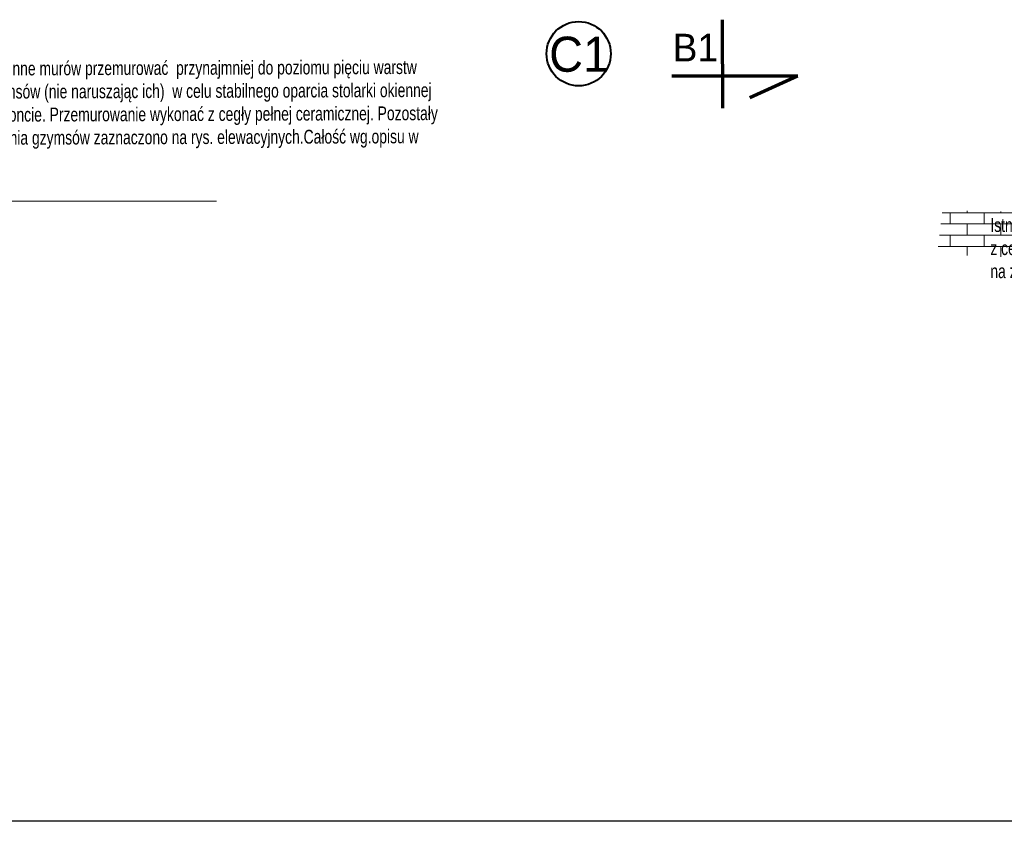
# Model space of a CAD drawing. Header units: millimetres. Extents: x 5545 to 136433, y -146986 to -36607.
# Tile 145 of 159: x 36016 to 36905, y -49057 to -48333. Entities that reach past the tile are written whole.
import ezdxf

# ---------------------------------------------------------------- set-up
doc = ezdxf.new("R2010")
doc.units = ezdxf.units.MM
doc.header["$LTSCALE"] = 8
for name, color, linetype in [('Arc_opisy', 18, 'Continuous'), ('AREA', 250, 'Continuous'), ('RCAD_opis kształtu pręta', 7, 'Continuous')]:
    doc.layers.add(name, color=color, linetype=linetype)
doc.layers.add('cegły_Nr_Pióra__61', color=7, linetype='Continuous', lineweight=20, true_color=0x6a6a6a)
for name, color, linetype, lineweight in [('cienk.', 161, 'Continuous', 15), ('GRUBA', 74, 'Continuous', 50), ('Standard', 7, 'Continuous', 25)]:
    doc.layers.add(name, color=color, linetype=linetype, lineweight=lineweight)
doc.styles.add('BIKTG', font='BIKROMSW.SHX')
doc.styles.add('TXT50', font='bikroms.shx', dxfattribs={"width": 0.75, "height": 10})

# ---------------------------------------------------------------- blocks, each defined once
blk = doc.blocks.new('G$CA3C10F61')
at = {"layer": 'Standard', "lineweight": 20, "ltscale": 0.5}
h = blk.add_hatch(dxfattribs=at)
h.set_pattern_fill('AR-BRSTD', color=250, scale=0.15, angle=360, style=0)
h.set_pattern_definition([(360, (-46034.388, 56458.243), (1e-14, 10.16127), []), (90, (-46034.388, 56458.243), (-15.24, 10.16127), [10.16127, -10.16127])])
h.paths.add_polyline_path([(85.79, 23.31), (86.62, 64.43), (3.78, 66.35), (-0.7, 26.51)])
at = {"layer": 'RCAD_opis kształtu pręta', "color": 7, "lineweight": 25, "insert": (130.34, 51.14), "char_height": 12.5, "attachment_point": 5, "rotation": 0.06297, "style": 'TXT50'}
blk.add_mtext('\\pxql;\\P\\PIstniejący historyczny mur\\Pz cegły pełnej ceramicznej \\Pna zaprawie wapiennej (szraf)', dxfattribs=at)
blk = doc.blocks.new('G$C8C1C8AAF')
at = {"layer": 'Standard', "color": 15, "lineweight": 25, "ltscale": 2}
blk.add_line((4156.38, 0), (0, 0), dxfattribs=at)
blk = doc.blocks.new('G$C1C2C7789')
at = {"layer": 'Arc_opisy', "lineweight": 25, "ltscale": 0.1}
blk.add_blockref('G$C8C1C8AAF', (0, 0), dxfattribs=at)
blk = doc.blocks.new('G$CFA82744B')
at = {"layer": 'Arc_opisy', "color": 1, "lineweight": 25, "ltscale": 0.1}
blk.add_blockref('G$C1C2C7789', (0, 0), dxfattribs=at)

msp = doc.modelspace()

# ---------------------------------------------------------------- linework, layer by layer
at = {"layer": 'Arc_opisy', "color": 250, "lineweight": 20, "ltscale": 0.5}
msp.add_line((35888.755, -48497.361), (36193.442, -48497.361), dxfattribs=at)
at = {"layer": 'AREA', "color": 250, "lineweight": 40}
msp.add_circle((36520.49, -48364.161), 29.014, dxfattribs=at)
at = {"layer": 'Standard', "color": 250, "lineweight": 70}
for p, q in [((36650.119, -48333.484), (36650.297, -48413.272)), ((36650.119, -48333.484), (36650.297, -48413.272)), ((36604.666, -48384.057), (36718.317, -48384.057)), ((36604.666, -48384.057), (36718.317, -48384.057)), ((36675.163, -48403.794), (36718.186, -48384.077))]:
    msp.add_line(p, q, dxfattribs=at)

# ---------------------------------------------------------------- block references
at = {"layer": 'Arc_opisy', "color": 250, "lineweight": 25, "ltscale": 0.1}
for name, p in [('G$CFA82744B', (35026.258, -49056.834)), ('G$CA3C10F61', (36845.052, -48571.708))]:
    msp.add_blockref(name, p, dxfattribs=at)

# ---------------------------------------------------------------- texts
at = {"layer": 'cegły_Nr_Pióra__61', "color": 250, "lineweight": 25, "ltscale": 50, "insert": (35896.99, -48355.01), "char_height": 10, "width": 503.77577, "attachment_point": 1, "rotation": 0.206287, "style": 'TXT50'}
msp.add_mtext('{\\C0;\\P\\H1.25x;Proj. ściany podokienne murów przemurować  przynajmniej do poziomu pięciu warstw wtórnej korony gzymsów (nie naruszając ich)  w celu stabilnego oparcia stolarki okiennej po wykonanym remoncie. Przemurowanie wykonać z cegły pełnej ceramicznej. Pozostały zakres przemurowania gzymsów zaznaczono na rys. elewacyjnych.Całość wg.opisu w projekcie.\\P\\P}', dxfattribs=at)
at = {"layer": 'cienk.', "color": 250, "linetype": 'Continuous', "lineweight": 18}
msp.add_text('C1', height=31.6517, dxfattribs=at).set_placement((36493.833, -48380.451))
at = {"layer": 'GRUBA', "color": 250, "style": 'BIKTG'}
msp.add_text('B1', height=25, dxfattribs=at).set_placement((36605.371, -48371.194))

doc.saveas('drawing.dxf')
